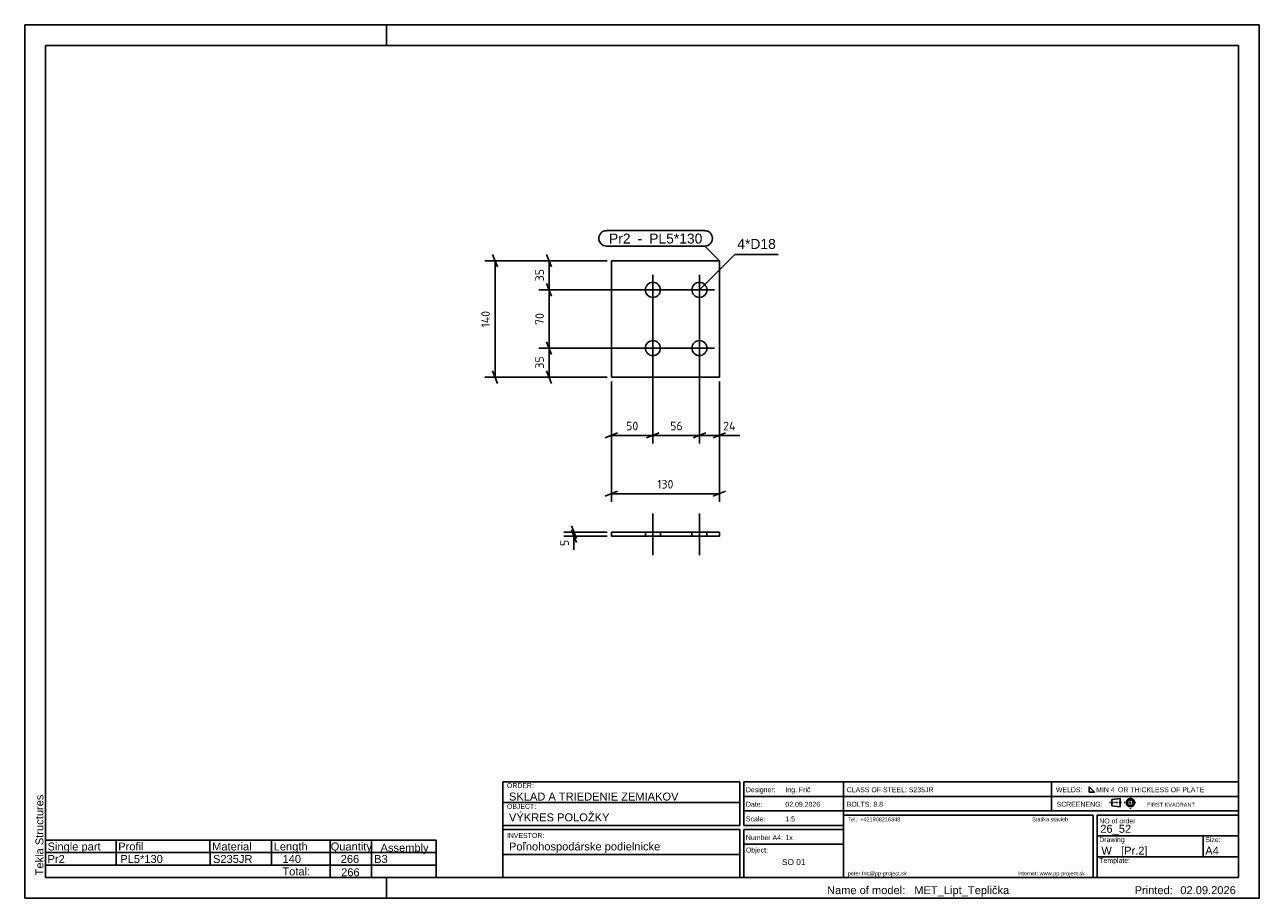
# Model space of a CAD drawing. Header units: millimetres. Extents: x 0 to 1485, y 0 to 1050.
import ezdxf

# ---------------------------------------------------------------- set-up
doc = ezdxf.new("R2010")
doc.units = ezdxf.units.MM
doc.linetypes.add('DXK_LINE_DOT1', pattern=[1.8814, 0.9407, -0.9407])
doc.styles.add('Arial', font='ARIAL.TTF', dxfattribs={"height": 0.2})
doc.styles.add('ISOCPEUR', font='ISOCPEUR.TTF', dxfattribs={"height": 0.2})

# ---------------------------------------------------------------- blocks, each defined once
blk = doc.blocks.new('Unknown-1839089-1550')
at = {"color": 7, "linetype": 'Continuous'}
for p, q in [((1485, 1050), (0, 1050)), ((0, 1050), (0, 0)), ((435, 1025), (435, 1050)), ((1485, 0), (1485, 1050)), ((1460, 1025), (25, 1025)), ((25, 1025), (25, 25)), ((1460, 25), (1460, 1025)), ((25, 25), (1460, 25)), ((435, 0), (435, 25)), ((0, 0), (1485, 0))]:
    blk.add_line(p, q, dxfattribs=at)
at = {"color": 174, "linetype": 'Continuous', "style": 'Arial'}
blk.add_text('Tekla Structures', height=9.551, rotation=90, dxfattribs=at).set_placement((22.5, 27.5))
blk = doc.blocks.new('Bolt-1839089-1255 - 1217')
at = {"color": 136, "linetype": 'Continuous'}
for p, q in [((755.6, 713.3), (755.6, 749.3)), ((773.6, 731.3), (737.6, 731.3))]:
    blk.add_line(p, q, dxfattribs=at)
blk.add_circle((755.6, 731.3), 9, dxfattribs=at)
blk = doc.blocks.new('Part-1839089-1252 - 1217')
at = {"color": 3, "linetype": 'Continuous'}
for p, q in [((835.6, 766.3), (705.7, 766.3)), ((705.7, 626.3), (705.7, 766.3)), ((835.6, 626.3), (835.6, 766.3)), ((835.6, 626.3), (705.7, 626.3))]:
    blk.add_line(p, q, dxfattribs=at)
blk = doc.blocks.new('Bolt-1839089-1253 - 1217')
at = {"color": 136, "linetype": 'Continuous'}
for p, q in [((755.6, 643.3), (755.6, 679.3)), ((773.6, 661.3), (737.6, 661.3))]:
    blk.add_line(p, q, dxfattribs=at)
blk.add_circle((755.6, 661.3), 9, dxfattribs=at)
blk = doc.blocks.new('Bolt-1839089-1254 - 1217')
at = {"color": 136, "linetype": 'Continuous'}
for p, q in [((811.6, 643.3), (811.6, 679.3)), ((829.6, 661.3), (793.6, 661.3))]:
    blk.add_line(p, q, dxfattribs=at)
blk.add_circle((811.6, 661.3), 9, dxfattribs=at)
blk = doc.blocks.new('Bolt-1839089-1256 - 1217')
at = {"color": 136, "linetype": 'Continuous'}
for p, q in [((811.6, 713.3), (811.6, 749.3)), ((829.6, 731.3), (793.6, 731.3))]:
    blk.add_line(p, q, dxfattribs=at)
blk.add_circle((811.6, 731.3), 9, dxfattribs=at)
blk = doc.blocks.new('Part-1839089-1259 - 1258')
at = {"color": 3, "linetype": 'Continuous'}
for p, q in [((835.6, 440.1), (705.7, 440.1)), ((705.7, 435.1), (705.7, 440.1)), ((835.6, 435.1), (705.7, 435.1)), ((835.6, 440.1), (835.6, 435.1))]:
    blk.add_line(p, q, dxfattribs=at)
blk = doc.blocks.new('Bolt-1839089-1260 - 1258')
at = {"color": 136, "linetype": 'Continuous'}
for p, q in [((755.6, 462.6), (755.6, 412.6)), ((746.6, 440.1), (746.6, 435.1)), ((764.6, 440.1), (764.6, 435.1))]:
    blk.add_line(p, q, dxfattribs=at)
blk = doc.blocks.new('Bolt-1839089-1261 - 1258')
at = {"color": 136, "linetype": 'Continuous'}
for p, q in [((811.6, 462.6), (811.6, 412.6)), ((802.6, 440.1), (802.6, 435.1)), ((820.6, 440.1), (820.6, 435.1))]:
    blk.add_line(p, q, dxfattribs=at)
blk = doc.blocks.new('Bolt-1839089-1262 - 1258')
at = {"color": 136, "linetype": 'Continuous'}
for p, q in [((755.6, 462.6), (755.6, 412.6)), ((746.6, 440.1), (746.6, 435.1)), ((764.6, 440.1), (764.6, 435.1))]:
    blk.add_line(p, q, dxfattribs=at)
blk = doc.blocks.new('Bolt-1839089-1263 - 1258')
at = {"color": 136, "linetype": 'Continuous'}
for p, q in [((811.6, 462.6), (811.6, 412.6)), ((802.6, 440.1), (802.6, 435.1)), ((820.6, 440.1), (820.6, 435.1))]:
    blk.add_line(p, q, dxfattribs=at)
blk = doc.blocks.new('StraightDimension-1839089-1265 - 1217')
at = {"color": 5, "linetype": 'Continuous'}
for p, q in [((627.7, 773.8), (633.7, 758.8)), ((700.7, 766.3), (618.5, 766.3)), ((630.7, 731.3), (630.7, 766.3)), ((806.6, 731.3), (618.5, 731.3)), ((633.7, 723.8), (627.7, 738.8))]:
    blk.add_line(p, q, dxfattribs=at)
at = {"color": 0}
blk.add_wipeout([(626.9, 758.5), (610.1, 758.5), (610.1, 739.2), (626.9, 739.2)], dxfattribs=at)
at = {"color": 5, "style": 'ISOCPEUR'}
blk.add_text('35', height=10.31, rotation=90.0002, dxfattribs=at).set_placement((624.5, 741.6))
blk = doc.blocks.new('StraightDimension-1839089-1266 - 1217')
at = {"color": 5, "linetype": 'Continuous'}
for p, q in [((806.6, 731.3), (618.5, 731.3)), ((633.7, 723.8), (627.7, 738.8)), ((630.7, 661.3), (630.7, 731.3)), ((627.7, 668.8), (633.7, 653.8)), ((806.6, 661.3), (618.5, 661.3))]:
    blk.add_line(p, q, dxfattribs=at)
at = {"color": 0}
blk.add_wipeout([(626.9, 706), (610.1, 706), (610.1, 686.7), (626.9, 686.7)], dxfattribs=at)
at = {"color": 5, "style": 'ISOCPEUR'}
blk.add_text('70', height=10.31, rotation=90.0002, dxfattribs=at).set_placement((624.5, 689.1))
blk = doc.blocks.new('StraightDimension-1839089-1267 - 1217')
at = {"color": 5, "linetype": 'Continuous'}
for p, q in [((627.7, 668.8), (633.7, 653.8)), ((806.6, 661.3), (618.5, 661.3)), ((630.7, 626.3), (630.7, 661.3)), ((700.7, 626.3), (618.5, 626.3)), ((633.7, 618.8), (627.7, 633.8))]:
    blk.add_line(p, q, dxfattribs=at)
at = {"color": 0}
blk.add_wipeout([(626.9, 653.5), (610.1, 653.5), (610.1, 634.2), (626.9, 634.2)], dxfattribs=at)
at = {"color": 5, "style": 'ISOCPEUR'}
blk.add_text('35', height=10.31, rotation=90.0002, dxfattribs=at).set_placement((624.5, 636.6))
blk = doc.blocks.new('StraightDimension-1839089-1284 - 1217')
at = {"color": 5, "linetype": 'Continuous'}
for p, q in [((568.7, 758.8), (562.7, 773.8)), ((700.7, 766.3), (553.5, 766.3)), ((565.7, 626.3), (565.7, 766.3)), ((700.7, 626.3), (553.5, 626.3)), ((562.7, 633.8), (568.7, 618.8))]:
    blk.add_line(p, q, dxfattribs=at)
at = {"color": 0}
blk.add_wipeout([(561.9, 709), (545.1, 709), (545.1, 683.6), (561.9, 683.6)], dxfattribs=at)
at = {"color": 5, "style": 'ISOCPEUR'}
blk.add_text('140', height=10.31, rotation=90.0002, dxfattribs=at).set_placement((559.5, 686))
blk = doc.blocks.new('StraightDimension-1839089-1289 - 1217')
at = {"color": 5, "linetype": 'Continuous'}
for p, q in [((811.6, 726.3), (811.6, 546.7)), ((835.6, 621.3), (835.6, 546.7)), ((804.1, 553.3), (819.1, 559.3)), ((811.6, 556.3), (835.6, 556.3)), ((843.1, 559.3), (828.1, 553.3))]:
    blk.add_line(p, q, dxfattribs=at)
at = {"color": 0}
blk.add_wipeout([(858, 560.1), (858, 576.9), (837.7, 576.9), (837.7, 560.1)], dxfattribs=at)
at = {"color": 5, "linetype": 'Continuous'}
blk.add_line((835.6, 556.3), (860.1, 556.3), dxfattribs=at)
blk.add_line((835.6, 556.3), (860.1, 556.3), dxfattribs=at)
at = {"color": 5, "style": 'ISOCPEUR'}
blk.add_text('24', height=10.31, dxfattribs=at).set_placement((840.1, 562.5))
blk = doc.blocks.new('StraightDimension-1839089-1290 - 1217')
at = {"color": 5, "linetype": 'Continuous'}
for p, q in [((755.6, 726.3), (755.6, 546.7)), ((811.6, 726.3), (811.6, 546.7)), ((748.1, 553.3), (763.1, 559.3)), ((755.6, 556.3), (811.6, 556.3)), ((819.1, 559.3), (804.1, 553.3))]:
    blk.add_line(p, q, dxfattribs=at)
at = {"color": 0}
blk.add_wipeout([(793.3, 560.1), (793.3, 576.9), (774, 576.9), (774, 560.1)], dxfattribs=at)
at = {"color": 5, "style": 'ISOCPEUR'}
blk.add_text('56', height=10.31, dxfattribs=at).set_placement((776.4, 562.5))
blk = doc.blocks.new('StraightDimension-1839089-1291 - 1217')
at = {"color": 5, "linetype": 'Continuous'}
for p, q in [((755.6, 726.3), (755.6, 546.7)), ((705.7, 621.3), (705.7, 546.7)), ((698.2, 553.3), (713.2, 559.3)), ((705.7, 556.3), (755.6, 556.3)), ((763.1, 559.3), (748.1, 553.3))]:
    blk.add_line(p, q, dxfattribs=at)
at = {"color": 0}
blk.add_wipeout([(740.3, 560.1), (740.3, 576.9), (721, 576.9), (721, 560.1)], dxfattribs=at)
at = {"color": 5, "style": 'ISOCPEUR'}
blk.add_text('50', height=10.31, dxfattribs=at).set_placement((723.4, 562.5))
blk = doc.blocks.new('StraightDimension-1839089-1306 - 1217')
at = {"color": 5, "linetype": 'Continuous'}
for p, q in [((705.7, 621.3), (705.7, 476.7)), ((835.6, 621.3), (835.6, 476.7)), ((713.2, 489.3), (698.2, 483.3)), ((705.7, 486.3), (835.6, 486.3)), ((828.1, 483.3), (843.1, 489.3))]:
    blk.add_line(p, q, dxfattribs=at)
at = {"color": 0}
blk.add_wipeout([(782.9, 490.1), (782.9, 506.9), (758.4, 506.9), (758.4, 490.1)], dxfattribs=at)
at = {"color": 5, "style": 'ISOCPEUR'}
blk.add_text('130', height=10.31, dxfattribs=at).set_placement((760.8, 492.5))
blk = doc.blocks.new('StraightDimension-1839089-1311 - 1258')
at = {"color": 5, "linetype": 'Continuous'}
for p, q in [((657.7, 447.6), (663.7, 432.6)), ((700.7, 440.1), (648.5, 440.1)), ((700.7, 435.1), (648.5, 435.1)), ((663.7, 427.6), (657.7, 442.6)), ((660.7, 435.1), (660.7, 440.1))]:
    blk.add_line(p, q, dxfattribs=at)
at = {"color": 0}
blk.add_wipeout([(656.9, 433), (640.1, 433), (640.1, 421), (656.9, 421)], dxfattribs=at)
at = {"color": 5, "linetype": 'Continuous'}
blk.add_line((660.7, 435.1), (660.7, 418.9), dxfattribs=at)
blk.add_line((660.7, 435.1), (660.7, 418.9), dxfattribs=at)
at = {"color": 5, "style": 'ISOCPEUR'}
blk.add_text('5', height=10.3, rotation=90.0002, dxfattribs=at).set_placement((654.5, 423.4))
blk = doc.blocks.new('Unknown-1839089-1582')
at = {"color": 2, "linetype": 'Continuous'}
for p, q in [((25, 70), (25, 55)), ((25, 40), (25, 25))]:
    blk.add_line(p, q, dxfattribs=at)
at = {"color": 174, "linetype": 'Continuous'}
for p, q in [((25, 70), (495, 70)), ((110, 70), (110, 55)), ((222.5, 70), (222.5, 55)), ((297, 70), (297, 55)), ((367.5, 70), (367.5, 55)), ((417, 70), (417, 55)), ((495, 70), (495, 55)), ((25, 55), (495, 55)), ((25, 55), (25, 40)), ((110, 55), (110, 40)), ((223, 55), (223, 40)), ((297, 55), (297, 40)), ((367.5, 55), (367.5, 40)), ((417, 55), (417, 40)), ((495, 55), (495, 40)), ((25, 40), (495, 40)), ((367.5, 40), (367.5, 25)), ((417, 40), (417, 25)), ((495, 40), (495, 25)), ((25, 25), (495, 25))]:
    blk.add_line(p, q, dxfattribs=at)
at = {"color": 7, "linetype": 'Continuous'}
blk.add_line((207.5, 70), (207.5, 70), dxfattribs=at)
at = {"color": 174, "linetype": 'Continuous', "style": 'Arial'}
for s, height, p in [('Single part', 9.551, (27.5, 57.5)), ('Profil', 9.55, (112.5, 57.5)), ('Material', 9.55, (225.5, 57.5)), ('Length', 9.55, (299.5, 57.5)), ('Quantity', 9.55, (368, 57.5)), ('Assembly', 9.55, (428, 56)), ('Total:', 9.55, (310, 27.5))]:
    blk.add_text(s, height=height, dxfattribs=at).set_placement(p)
at = {"color": 1, "linetype": 'Continuous', "style": 'Arial'}
for s, p in [('Pr2', (27.5, 42.5)), ('PL5*130', (115, 42.5)), ('S235JR', (226.5, 42.5)), ('140', (310.1, 42.5)), ('266', (380.1, 42.5)), ('B3', (420.3, 42.5)), ('266', (380.6, 26.5))]:
    blk.add_text(s, height=9.55, dxfattribs=at).set_placement(p)
blk = doc.blocks.new('Unknown-1839089-1575')
at = {"color": 174, "linetype": 'Continuous'}
for p, q in [((985, 25), (985, 140)), ((985, 140), (1460, 140)), ((1460, 25), (1460, 140)), ((985, 122.5), (1460, 122.5)), ((985, 105), (1460, 105)), ((985, 100), (1285, 100)), ((1285, 100), (1285, 25)), ((1290, 100), (1290, 25)), ((1290, 100), (1460, 100)), ((1290, 75), (1460, 75)), ((1290, 50), (1460, 50)), ((985, 25), (1460, 25))]:
    blk.add_line(p, q, dxfattribs=at)
at = {"color": 174, "linetype": 'Continuous', "style": 'Arial'}
for s, height, p in [('NO of order', 5.9692, (1292.5, 90)), ('Template:', 5.969, (1292.5, 42.5))]:
    blk.add_text(s, height=height, dxfattribs=at).set_placement(p)
at = {"color": 1, "style": 'Arial'}
blk.add_text('26_52', height=9.551, dxfattribs=at).set_placement((1293.75, 78.75))
at = {"color": 174, "style": 'Arial'}
blk.add_text('Drawing', height=5.969, dxfattribs=at).set_placement((1292.5, 67.5))
at = {"color": 1, "linetype": 'Continuous', "style": 'Arial'}
blk.add_text('W   [Pr.2]', height=9.551, dxfattribs=at).set_placement((1295, 52.5))
blk = doc.blocks.new('Unknown-1839089-1576')
at = {"color": 174, "linetype": 'Continuous'}
for p, q in [((1235, 140), (1235, 105)), ((1280.3, 133.8), (1280.3, 127.6)), ((1286.6, 127.6), (1280.3, 133.8)), ((1280.3, 127.6), (1286.6, 127.6))]:
    blk.add_line(p, q, dxfattribs=at)
at = {"color": 7, "linetype": 'Continuous'}
for p, q in [((1307.6, 118.7), (1317.5, 120)), ((1317.5, 120), (1317.5, 110)), ((1307.6, 111.2), (1307.6, 118.7)), ((1307.6, 111.2), (1317.5, 110))]:
    blk.add_line(p, q, dxfattribs=at)
at = {"color": 7, "linetype": 'DXK_LINE_DOT1'}
for p, q in [((1330, 107.5), (1330, 122.5)), ((1305, 115), (1320, 115)), ((1322.5, 115), (1337.5, 115))]:
    blk.add_line(p, q, dxfattribs=at)
at = {"color": 7, "linetype": 'Continuous'}
for radius in [5, 3.75]:
    blk.add_circle((1330, 115), radius, dxfattribs=at)
at = {"color": 174, "style": 'Arial'}
for s, height, p in [('CLASS OF STEEL: S235JR', 5.969, (988.8, 127.5)), ('WELDS:', 5.97, (1240.3, 127.5)), ('MIN 4', 5.97, (1288.8, 127.5)), ('OR THICKLESS OF PLATE', 5.969, (1315, 127.5)), ('BOLTS: 8.8 ', 5.969, (988.8, 110)), ('SCREENENG:', 5.97, (1241.2, 110))]:
    blk.add_text(s, height=height, dxfattribs=at).set_placement(p)
at = {"color": 174, "linetype": 'Continuous', "style": 'Arial'}
blk.add_text('FIRST KVADRANT', height=4.775, dxfattribs=at).set_placement((1350, 110))
blk = doc.blocks.new('Unknown-1839089-1577')
at = {"color": 174, "linetype": 'Continuous'}
for p, q in [((575, 140), (860, 140)), ((575, 140), (575, 25)), ((860, 87.5), (860, 140)), ((865, 140), (985, 140)), ((865, 140), (865, 87.5)), ((985, 140), (985, 25)), ((865, 122.5), (985, 122.5)), ((575, 115), (860, 115)), ((865, 105), (985, 105)), ((575, 87.5), (860, 87.5)), ((575, 82.5), (860, 82.5)), ((860, 82.5), (860, 25)), ((865, 87.5), (985, 87.5)), ((865, 82.5), (985, 82.5)), ((865, 25), (865, 82.5)), ((865, 65), (985, 65)), ((575, 52.5), (860, 52.5)), ((575, 25), (860, 25)), ((865, 25), (985, 25))]:
    blk.add_line(p, q, dxfattribs=at)
at = {"color": 174, "style": 'Arial'}
for s, p in [('ORDER:', (580, 132.5)), ('Designer:', (867.5, 127.5)), ('OBJECT:', (580, 107.5)), ('Date:', (867.5, 110)), ('Scale:', (867.5, 92.5)), ('INVESTOR:', (580, 72.5))]:
    blk.add_text(s, height=5.97, dxfattribs=at).set_placement(p)
at = {"color": 1, "style": 'Arial'}
for s, height, p in [('Ing. Frič', 5.97, (915, 127.5)), ('SKLAD A TRIEDENIE ZEMIAKOV', 9.551, (582.5, 117.5)), ('VÝKRES POLOŽKY', 9.551, (582.5, 92.5)), ('Poľnohospodárske podielnicke', 9.551, (582.5, 57.5))]:
    blk.add_text(s, height=height, dxfattribs=at).set_placement(p)
at = {"color": 1, "linetype": 'Continuous', "style": 'Arial'}
for s, height, p in [('02.09.2026', 5.97, (915, 110)), ('1:5', 5.97, (915, 92.5)), ('1x', 5.97, (915, 70)), ('SO 01', 7.16, (910.8, 40))]:
    blk.add_text(s, height=height, dxfattribs=at).set_placement(p)
at = {"color": 174, "linetype": 'Continuous', "style": 'Arial'}
for s, p in [('Number A4:', (867.5, 70)), ('Object:', (867.5, 55))]:
    blk.add_text(s, height=5.97, dxfattribs=at).set_placement(p)
blk = doc.blocks.new('Unknown-1839089-1578')
at = {"color": 174, "style": 'Arial'}
for s, height, p in [('Name of model:', 9.551, (965, 5)), ('Printed:', 9.55, (1335, 5))]:
    blk.add_text(s, height=height, dxfattribs=at).set_placement(p)
at = {"color": 1, "style": 'Arial'}
for s, height, p in [('MET_Lipt_Teplička', 9.551, (1070, 5)), ('02.09.2026', 9.55, (1390, 5))]:
    blk.add_text(s, height=height, dxfattribs=at).set_placement(p)
blk = doc.blocks.new('Unknown-1839089-1579')
at = {"color": 174, "style": 'Arial'}
for s, p in [('Tel.: +421908216348', (990, 92.5)), ('Statika stavieb', (1211.73, 92.5)), ('peter.fric@pp-project.sk', (990, 27.5)), ('Internet: www.pp-project.sk', (1194.445, 27.5))]:
    blk.add_text(s, height=4.77539, dxfattribs=at).set_placement(p)
blk = doc.blocks.new('Unknown-1839089-1581')
at = {"color": 174, "linetype": 'Continuous'}
blk.add_line((1417.5, 75), (1417.5, 50), dxfattribs=at)
at = {"color": 1, "style": 'Arial'}
blk.add_text('A4', height=9.55, dxfattribs=at).set_placement((1420, 52.5))
at = {"color": 174, "style": 'Arial'}
blk.add_text('Size:', height=5.97, dxfattribs=at).set_placement((1420, 67.5))
blk = doc.blocks.new('MarkSet-1839089-1320 - 1217')
at = {"color": 0}
blk.add_wipeout([(903.4, 780.5), (903.4, 793), (857.1, 793), (857.1, 780.5)], dxfattribs=at)
blk.add_wipeout([(903.4, 780.5), (903.4, 793), (857.1, 793), (857.1, 780.5)], dxfattribs=at)
at = {"color": 136, "linetype": 'Continuous'}
for p, q in [((811.6, 731.3), (854.1, 773.7)), ((854.1, 773.7), (906.4, 773.7))]:
    blk.add_line(p, q, dxfattribs=at)
at = {"color": 1, "style": 'Arial'}
blk.add_text('4*D18', height=11.94, dxfattribs=at).set_placement((857.1, 780.5))
blk = doc.blocks.new('Mark-1839089-1315 - 1217')
at = {"color": 0}
blk.add_wipeout([(728.7, 787), (728.7, 799.5), (702.8, 799.5), (702.8, 787)], dxfattribs=at)
blk.add_wipeout([(728.7, 787), (728.7, 799.5), (702.8, 799.5), (702.8, 787)], dxfattribs=at)
at = {"color": 136, "linetype": 'Continuous'}
blk.add_arc((699.8, 793.2), 9.25, 90, 270, dxfattribs=at)
at = {"color": 0}
blk.add_wipeout([(747.3, 787), (747.3, 799.5), (732.5, 799.5), (732.5, 787)], dxfattribs=at)
blk.add_wipeout([(747.3, 787), (747.3, 799.5), (732.5, 799.5), (732.5, 787)], dxfattribs=at)
at = {"color": 1, "style": 'Arial'}
blk.add_text('Pr2', height=11.94, dxfattribs=at).set_placement((702.8, 787))
at = {"color": 2, "style": 'Arial'}
blk.add_text(' - ', height=11.94, dxfattribs=at).set_placement((732.5, 787))
at = {"color": 0}
blk.add_wipeout([(815, 787), (815, 799.5), (751.1, 799.5), (751.1, 787)], dxfattribs=at)
blk.add_wipeout([(815, 787), (815, 799.5), (751.1, 799.5), (751.1, 787)], dxfattribs=at)
at = {"color": 136, "linetype": 'Continuous'}
for p, q in [((699.8, 802.5), (818, 802.5)), ((699.8, 784), (818, 784)), ((835.6, 766.3), (818, 784))]:
    blk.add_line(p, q, dxfattribs=at)
blk.add_arc((818, 793.2), 9.25, 270, 90, dxfattribs=at)
at = {"color": 2, "style": 'Arial'}
blk.add_text('PL5*130', height=11.94, dxfattribs=at).set_placement((751.1, 787))

msp = doc.modelspace()

# ---------------------------------------------------------------- block references
for name in ['Unknown-1839089-1550', 'Part-1839089-1252 - 1217', 'Bolt-1839089-1255 - 1217', 'Bolt-1839089-1256 - 1217', 'Bolt-1839089-1253 - 1217', 'Bolt-1839089-1254 - 1217', 'Bolt-1839089-1260 - 1258', 'Bolt-1839089-1262 - 1258', 'Bolt-1839089-1261 - 1258', 'Bolt-1839089-1263 - 1258', 'Part-1839089-1259 - 1258', 'Unknown-1839089-1577', 'Unknown-1839089-1575', 'Unknown-1839089-1576', 'Unknown-1839089-1579', 'Unknown-1839089-1581', 'Unknown-1839089-1582', 'Unknown-1839089-1578']:
    msp.add_blockref(name, (0, 0))

# ---------------------------------------------------------------- next in the draw order: block references
for name in ['StraightDimension-1839089-1265 - 1217', 'StraightDimension-1839089-1311 - 1258']:
    msp.add_blockref(name, (0, 0))

# ---------------------------------------------------------------- next in the draw order: block references
msp.add_blockref('StraightDimension-1839089-1266 - 1217', (0, 0))

# ---------------------------------------------------------------- next in the draw order: block references
msp.add_blockref('StraightDimension-1839089-1267 - 1217', (0, 0))

# ---------------------------------------------------------------- next in the draw order: block references
for name in ['StraightDimension-1839089-1284 - 1217', 'StraightDimension-1839089-1289 - 1217']:
    msp.add_blockref(name, (0, 0))

# ---------------------------------------------------------------- next in the draw order: block references
msp.add_blockref('StraightDimension-1839089-1290 - 1217', (0, 0))

# ---------------------------------------------------------------- next in the draw order: block references
for name in ['MarkSet-1839089-1320 - 1217', 'StraightDimension-1839089-1291 - 1217']:
    msp.add_blockref(name, (0, 0))

# ---------------------------------------------------------------- next in the draw order: block references
for name in ['Mark-1839089-1315 - 1217', 'StraightDimension-1839089-1306 - 1217']:
    msp.add_blockref(name, (0, 0))

doc.saveas('drawing.dxf')
